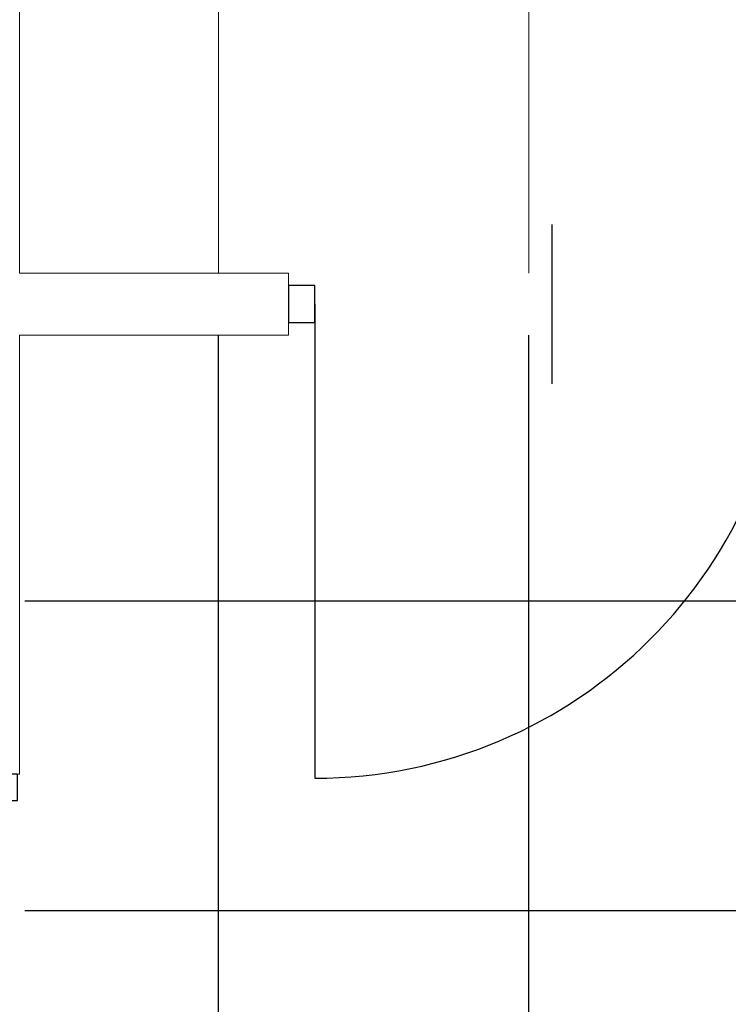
# Model space of a CAD drawing. Header units: centimetres. Extents: x 88729 to 133553, y -16225 to 14174.
# Tile 181 of 231: x 92031 to 92168, y -6755 to -6565. Entities that reach past the tile are written whole.
import ezdxf
from ezdxf.enums import TextEntityAlignment as Align

# ---------------------------------------------------------------- set-up
doc = ezdxf.new("R2010")
doc.units = ezdxf.units.CM
for name, color, linetype in [('A-SCIANY', 252, 'Continuous'), ('A-SUFITY', 252, 'Continuous'), ('E_PODKLAD', 7, 'Continuous'), ('koncepcja', 252, 'Continuous'), ('R-MET-IWE', 252, 'Continuous'), ('S-DRZ-', 252, 'Continuous'), ('S-DRZ-O', 252, 'Continuous'), ('S-DRZ-SKRZYD', 252, 'Continuous'), ('S-DRZ-WEGAR', 252, 'Continuous')]:
    doc.layers.add(name, color=color, linetype=linetype)
doc.layers.add('A-SLUSARKA', color=252, linetype='Continuous', lineweight=13)
doc.styles.get("Standard").update_dxf_attribs({"font": 'txt.shx'})

# ---------------------------------------------------------------- blocks, each defined once
blk = doc.blocks.new('D90-L-DL')
at = {"layer": 'S-DRZ-'}
blk.add_arc((-45, 0), 90, 270, 0, dxfattribs=at)
at = {"layer": 'S-DRZ-O'}
blk.add_line((0, 15.12), (0, -15.12), dxfattribs=at)
at = {"layer": 'S-DRZ-SKRZYD'}
blk.add_line((-45, 0), (-45, -90), dxfattribs=at)
at = {"layer": 'S-DRZ-WEGAR'}
for points in [[(-50, -3.5), (-45, -3.5), (-45, 3.5), (-50, 3.5)], [(45, 3.5), (50, 3.5), (50, -3.5), (45, -3.5)]]:
    blk.add_lwpolyline(points, close=True, dxfattribs=at)
blk = doc.blocks.new('A$C07123322')
at = {"layer": 'A-SLUSARKA', "xscale": 1.020000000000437, "yscale": 1.020000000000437, "zscale": 1.020000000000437, "rotation": 270}
blk.add_blockref('D90-L-DL', (40.58, -45.9), dxfattribs=at)
blk = doc.blocks.new('A$Ce817dbbb')
at = {"layer": 'A-SCIANY', "color": 252, "lineweight": 9, "ltscale": 3}
for p, q in [((629.1, -17079.02), (629.1, -16779.02)), ((629.1, -16779.02), (629.1, -17079.02)), ((681.1, -17079.02), (629.1, -17079.02)), ((681.1, -17091.02), (681.1, -17079.02)), ((681.1, -17091.02), (629.1, -17091.02)), ((629.1, -17091.02), (629.1, -17176.02)), ((617.1, -17176.02), (629.1, -17176.02))]:
    blk.add_line(p, q, dxfattribs=at)
at = {"layer": 'A-SUFITY', "lineweight": 0, "ltscale": 0.1}
for p, q in [((667.6, -17079.02), (667.6, -16779.02)), ((727.6, -17079.02), (727.6, -16779.02))]:
    blk.add_line(p, q, dxfattribs=at)
at = {"layer": 'A-SUFITY', "ltscale": 0.1}
for p, q in [((667.6, -17314.02), (667.6, -17091.02)), ((727.6, -17314.02), (727.6, -17091.02)), ((1005.1, -17142.52), (630.1, -17142.52)), ((1005.1, -17202.52), (630.1, -17202.52))]:
    blk.add_line(p, q, dxfattribs=at)
at = {"layer": 'koncepcja', "color": 252, "lineweight": 9, "rotation": 90}
blk.add_blockref('A$C07123322', (686.2, -17125.59), dxfattribs=at)
at = {"layer": 'koncepcja', "color": 252, "lineweight": 9}
blk.add_blockref('A$C07123322', (584.53, -17181.12), dxfattribs=at)
at = {"layer": 'R-MET-IWE', "color": 252, "lineweight": 9, "width": 0.75}
for tag, rotation, p in [('0-', 90, (-1139.05, -4143.61)), ('0-', 90, (-1113.05, -4143.61)), ('0-', 90, (-1087.05, -4143.61)), ('2-', 90, (-796.05, -4143.61)), ('2-', 90, (-505.05, -4143.61)), ('0-', 90, (-480.05, -4143.61)), ('0-', 90, (-456.05, -4143.61)), ('2-', 90, (-166.05, -4143.61)), ('2-', 90, (-625.66, -4833.61)), ('2-', 90, (-599.66, -4833.61)), ('2-', 90, (-573.66, -4833.61)), ('0-', 180, (-2169.64, -4848.47)), ('0-', 180, (-2169.64, -4873.47)), ('0-', 180, (-2169.64, -4899.47)), ('-2', 90, (-1661.47, -4961.65)), ('-2', 90, (-1636.47, -4961.65)), ('0-', 270, (-1489.78, -4968.06)), ('0-', 270, (-1464.78, -4968.06)), ('0-', 270, (-1439.78, -4968.06)), ('0-', 270, (-1364.78, -4968.06)), ('0-', 270, (-1339.78, -4968.06)), ('0-', 270, (-1314.78, -4968.06)), ('0-', 270, (328.22, -4968.06)), ('0-', 270, (354.22, -4968.06)), ('0-', 270, (1256.22, -4968.06)), ('0-', 270, (1282.22, -4968.06)), ('0-', 90, (-513.05, -5496.61)), ('0-', 90, (-487.05, -5496.61)), ('K.S.-', 90, (-487.05, -5766.11)), ('0-', 90, (-513.05, -5766.11)), ('1-', 90, (-539.05, -6114.61)), ('0-', 90, (-513.05, -6114.61)), ('0-', 90, (-487.05, -6114.61)), ('0-', 90, (301.95, -6545.61)), ('0-', 90, (327.95, -6545.61)), ('0-', 90, (353.95, -6545.61)), ('0-', 90, (416.11, -6545.61)), ('0-', 90, (1255.95, -6545.61)), ('0-', 90, (1281.95, -6545.61)), ('1-', 90, (2382.95, -6845.61)), ('1-', 90, (2408.95, -6845.61)), ('1-', 90, (2434.95, -6845.61)), ('1-', 90, (2827.95, -6845.61)), ('1-', 90, (2853.95, -6845.61)), ('1-', 90, (2879.95, -6845.61)), ('<-2', 90, (-910.64, -10482.41)), ('2->', 90, (-718.15, -10854.38)), ('2->', 90, (-692.15, -10854.38)), ('2->', 90, (-744.15, -10870.8)), ('-0', 90, (-186.09, -12450.12)), ('1-', 90, (2264.47, -12866.38)), ('1-', 90, (2290.47, -12866.38)), ('1-', 90, (2316.47, -12866.38)), ('1-', 90, (2709.47, -12866.38)), ('1-', 90, (2735.47, -12866.38)), ('1-', 90, (2761.47, -12866.38)), ('<-KL', 90, (-700.01, -16780.91)), ('-0', 90, (-179.94, -18957.53)), ('0->', 90, (-1257.53, -23179.05)), ('0->', 90, (-1231.53, -23179.05)), ('0->', 90, (-1205.53, -23179.05)), ('0->', 90, (-600.53, -23179.05)), ('0->', 90, (-574.53, -23179.05)), ('0->', 90, (-1692.53, -24074.05)), ('0->', 90, (-1666.53, -24074.05)), ('0->', 90, (-1640.53, -24074.05)), ('0->', 90, (-1486.53, -24074.05)), ('0->', 90, (-1460.53, -24074.05)), ('0->', 90, (-1434.53, -24074.05)), ('<-0', 90, (-499.82, -24383.56)), ('<-0', 90, (-298.11, -24383.56)), ('<-0', 180, (-587.12, -25088.86)), ('<-0', 270, (-496.63, -25202.68)), ('<-0', 180, (-1353.25, -25419.36)), ('<-0', 180, (-1187.25, -25444.1)), ('<-0', 90, (-179.61, -25454.22)), ('<-0', 90, (-69.59, -26375.36)), ('<-0', 90, (-43.59, -26375.36))]:
    blk.add_attdef(tag, text='', height=17, rotation=rotation, dxfattribs=at).set_placement(p, align=Align.MIDDLE)
for tag, p in [('2-', (1424.81, -4179.2)), ('2-', (1424.81, -4205.2)), ('K.S.-', (-76.89, -4264.2)), ('KL-', (-613.13, -4292.18)), ('1-', (-613.13, -4312.18)), ('1-', (-613.13, -4332.18)), ('K.S.-', (1414.13, -4333.66)), ('0-', (-70.19, -4341.2)), ('0-', (469.81, -4341.2)), ('1-', (-613.13, -4352.18)), ('0-', (1424.81, -4361.2)), ('0-', (-70.19, -4367.2)), ('1-', (469.81, -4367.2)), ('0-', (1099.81, -4368.2)), ('2-', (1424.81, -4387.2)), ('1-', (-70.19, -4393.2)), ('1-', (469.81, -4393.2)), ('1-', (1099.81, -4394.2)), ('2-', (1424.81, -4413.2)), ('2-', (-70.19, -4419.2)), ('2-', (1099.81, -4420.2)), ('K.S.-', (-76.89, -4445.2)), ('2-', (469.81, -4444.2)), ('2-', (1099.81, -4446.2)), ('2-', (469.81, -4470.2)), ('2-', (-825.19, -4496.2)), ('2-', (-825.19, -4522.2)), ('2-', (-70.19, -4574.2)), ('2-', (-70.19, -4600.2)), ('K.S.-', (1089.13, -4600.66)), ('2-', (1099.81, -4653.2)), ('2-', (-70.19, -4669.2)), ('2-', (1099.81, -4679.2)), ('-1', (1806.78, -4690.78)), ('1-', (-70.19, -4695.2)), ('2-', (1099.81, -4705.2)), ('-1', (1806.78, -4716.3)), ('K.S.-', (-73.2, -4721.2)), ('-1', (1806.78, -4743.07)), ('FR-', (-70.19, -4747.2)), ('0-', (-1066.19, -6382.7)), ('0-', (-1066.19, -6408.7)), ('2-', (1729.81, -6586.2)), ('2-', (1729.81, -6612.2)), ('2-', (1729.81, -6638.2)), ('2-', (1729.81, -6664.2)), ('K.S.-', (469.81, -6788.2)), ('1-', (-962.19, -6915.2)), ('1-', (-460.19, -6923.2)), ('1-', (469.81, -6923.2)), ('2-', (1729.81, -6923.2)), ('1-', (-460.19, -6949.2)), ('1-', (469.81, -6949.2)), ('2-', (1729.81, -6949.2)), ('K.S.-', (2901.81, -6960.2)), ('2-', (1729.81, -6975.2)), ('2-', (1729.81, -7001.2)), ('2-', (-460.19, -7026.2)), ('0-', (469.81, -7026.2)), ('2-', (-460.19, -7052.2)), ('0-', (469.81, -7052.2)), ('2-', (-460.19, -7078.2)), ('2-', (469.81, -7078.2)), ('1-', (2901.81, -7088.2)), ('2-', (469.81, -7104.2)), ('1-', (2901.81, -7114.2)), ('0-', (1729.81, -7131.2)), ('2-', (-460.19, -7141.2)), ('0-', (1729.81, -7157.2)), ('2-', (-460.19, -7167.2)), ('2-', (469.81, -7181.2)), ('2-', (1729.81, -7183.2)), ('0-', (-460.19, -7193.2)), ('2-', (469.81, -7207.2)), ('2-', (1729.81, -7209.2)), ('K.S.-', (-470.87, -7217.66)), ('2-', (469.81, -7233.2)), ('2-', (1729.81, -7235.2)), ('1-', (-460.19, -7245.2)), ('2-', (469.81, -7259.2)), ('2-', (1729.81, -7261.2)), ('2-', (1729.81, -7287.2)), ('2-', (-460.19, -7297.2)), ('2->', (-943.67, -10542.97)), ('-1', (1688.29, -10711.55)), ('-1', (1688.29, -10737.55)), ('-1', (1688.29, -10763.55)), ('<-2', (1685.55, -12605.39)), ('2->', (1611.33, -12636.47)), ('2->', (1611.33, -12658.97)), ('2->', (1590.77, -12684.97)), ('K.S.-', (2783.33, -12980.97)), ('2->', (-578.67, -13046.97)), ('2->', (-578.67, -13072.97)), ('<-2', (-476.88, -13105.94)), ('1-', (2783.33, -13108.97)), ('1-', (2783.33, -13134.97)), ('<-1', (-610.79, -16857.83)), ('<-1', (-610.79, -16877.83)), ('<-1', (1688.29, -17218.96)), ('<-1', (1688.29, -17244.96)), ('<-1', (1688.29, -17270.96)), ('<-1', (-478.91, -18553.43)), ('<-0', (-2287.98, -23879.57)), ('<-0', (-2287.98, -23905.57)), ('<-0', (-2287.98, -23931.57)), ('<-0', (-343.08, -24738.18)), ('<-0', (-478.91, -25059.68))]:
    blk.add_attdef(tag, text='', height=17, dxfattribs=at).set_placement(p, align=Align.MIDDLE)

msp = doc.modelspace()

# ---------------------------------------------------------------- block references
at = {"layer": 'E_PODKLAD'}
msp.add_blockref('A$Ce817dbbb', (91401.87, 10465.39), dxfattribs=at)

doc.saveas('drawing.dxf')
